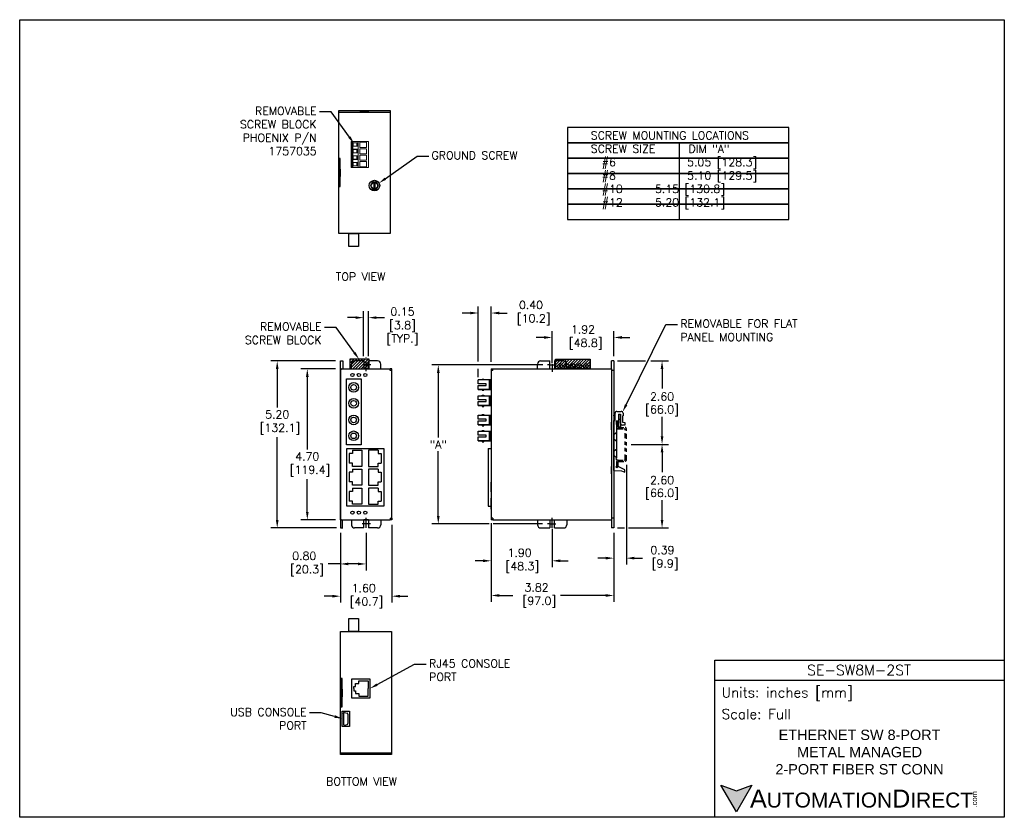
# Model space of a CAD drawing. Extents: x 882.4 to 913, y -11 to 13.8.
import ezdxf
from ezdxf import colors
from ezdxf.entities.mleader import LeaderData, LeaderLine
from ezdxf.math import Vec2, Vec3

# ---------------------------------------------------------------- set-up
doc = ezdxf.new("R2010")
doc.units = 0
doc.header["$LTSCALE"] = 0.25
doc.header["$MEASUREMENT"] = 0
for name, pattern in [('CENTER', [2, 1.25, -0.25, 0.25, -0.25]), ('HIDDEN', [0.375, 0.25, -0.125]), ('PHANTOM2', [1.25, 0.625, -0.125, 0.125, -0.125, 0.125, -0.125])]:
    doc.linetypes.add(name, pattern=pattern)
doc.layers.get('0').update_dxf_attribs({"linetype": 'CONTINUOUS'})
doc.layers.get('DEFPOINTS').update_dxf_attribs({"linetype": 'CONTINUOUS'})
for name, color, linetype in [('CENTER', 40, 'CENTER'), ('dim', 140, 'CONTINUOUS'), ('dim @ 1', 140, 'CONTINUOUS'), ('HIDDEN', 102, 'HIDDEN'), ('PHANTON', 130, 'PHANTOM2'), ('SCREW', 9, 'CONTINUOUS'), ('TEXT', 140, 'CONTINUOUS')]:
    doc.layers.add(name, color=color, linetype=linetype)
doc.styles.add('\\M+2ABAC\\M+2A6A11', font='txt')
doc.styles.add('ROMANS', font='romans.shx')
doc.styles.get("Standard").update_dxf_attribs({"font": 'romans.shx'})
doc.dimstyles.get("Standard").update_dxf_attribs({"dimtxt": 0.25, "dimasz": 0.25, "dimexe": 0.2, "dimexo": 0.15, "dimgap": 0.0625, "dimtad": 0, "dimtih": 1, "dimtoh": 1, "dimzin": 0, "dimdsep": 46, "dimtxsty": 'Standard', "dimcen": -0.1, "dimadec": 0, "dimazin": 0, "dimtfac": 1, "dimtofl": 0, "dimtmove": 0, "dimatfit": 3, "dimfxl": 0, "dimtolj": 1, "dimtzin": 0, "dimarcsym": 0})

# ---------------------------------------------------------------- blocks, each defined once
blk = doc.blocks.new('*X1')
at = {"color": 0}
for p, q in [((19.086, 21.071), (19.348, 21.332)), ((19.086, 21.159), (19.259, 21.332)), ((19.086, 21.247), (19.171, 21.332)), ((19.136, 21.032), (19.436, 21.332)), ((19.224, 21.032), (19.524, 21.332)), ((19.313, 21.032), (19.613, 21.332)), ((19.401, 21.032), (19.701, 21.332)), ((19.49, 21.032), (19.79, 21.332)), ((19.578, 21.032), (19.878, 21.332)), ((19.666, 21.032), (19.966, 21.332)), ((19.755, 21.032), (20.055, 21.332)), ((19.843, 21.032), (20.143, 21.332)), ((19.932, 21.032), (20.158, 21.259)), ((20.02, 21.032), (20.158, 21.17)), ((20.108, 21.032), (20.158, 21.082))]:
    blk.add_line(p, q, dxfattribs=at)
blk = doc.blocks.new('DINRAIL')
at = {"layer": 'PHANTON'}
for p, q in [((26.116, 9.755), (26.156, 9.755)), ((26.116, 9.595), (26.116, 9.755)), ((26.156, 9.615), (26.156, 9.755)), ((26.156, 9.555), (26.356, 9.555)), ((26.176, 9.595), (26.376, 9.595)), ((26.376, 8.6), (26.376, 9.535)), ((26.416, 8.58), (26.416, 9.555)), ((26.116, 8.38), (26.116, 8.54)), ((26.116, 8.38), (26.156, 8.38)), ((26.156, 8.58), (26.356, 8.58)), ((26.156, 8.38), (26.156, 8.52)), ((26.176, 8.54), (26.376, 8.54))]:
    blk.add_line(p, q, dxfattribs=at)
for centre, radius, start, end in [((26.156, 9.595), 0.04, 180, 270), ((26.176, 9.615), 0.02, 180, 270), ((26.356, 9.535), 0.02, 0, 90), ((26.376, 9.555), 0.04, 0, 90), ((26.356, 8.6), 0.02, 270, 0), ((26.156, 8.54), 0.04, 90, 180), ((26.176, 8.52), 0.02, 90, 180), ((26.376, 8.58), 0.04, 270, 0)]:
    blk.add_arc(centre, radius, start, end, dxfattribs=at)
blk = doc.blocks.new('*D4')
at = {"layer": 'DEFPOINTS', "color": 0}
for p in [(892.348, 3.182), (890.381, -2.018), (892.373, -2.018)]:
    blk.add_point(p, dxfattribs=at)
at = {"layer": 'dim', "color": 0, "lineweight": -2}
for p, q in [((892.198, 3.182), (890.181, 3.182)), ((890.381, 2.932), (890.381, 1.727)), ((890.381, -1.768), (890.381, 0.805)), ((892.223, -2.018), (890.181, -2.018))]:
    blk.add_line(p, q, dxfattribs=at)
at = {"layer": 'dim', "color": 0}
for points in [[(890.34, 2.932), (890.423, 2.932), (890.381, 3.182)], [(890.34, -1.768), (890.423, -1.768), (890.381, -2.018)]]:
    blk.add_solid(points, dxfattribs=at)
at = {"layer": 'dim', "color": 0, "insert": (890.381, 1.266), "char_height": 0.25, "attachment_point": 5}
blk.add_mtext('\\A1;5.20\\P [132.1]', dxfattribs=at)
blk = doc.blocks.new('*D5')
at = {"layer": 'DEFPOINTS', "color": 0}
for p in [(893.221, 4.528), (893.071, 3.182, -0.04), (893.221, 3.182, -0.04)]:
    blk.add_point(p, dxfattribs=at)
at = {"layer": 'dim', "color": 0, "lineweight": -2}
for p, q in [((893.071, 3.332), (893.071, 4.728)), ((893.221, 3.332), (893.221, 4.728)), ((892.821, 4.528), (892.571, 4.528)), ((893.471, 4.528), (893.721, 4.528))]:
    blk.add_line(p, q, dxfattribs=at)
at = {"layer": 'dim', "color": 0}
for points in [[(892.821, 4.569), (892.821, 4.486), (893.071, 4.528)], [(893.471, 4.569), (893.471, 4.486), (893.221, 4.528)]]:
    blk.add_solid(points, dxfattribs=at)
at = {"layer": 'dim', "color": 0, "char_height": 0.25, "attachment_point": 5}
for s, insert in [('\\A1;0.15', (894.283, 4.715)), ('\\A1;[3.8]\\P[TYP.]', (894.283, 4.043))]:
    blk.add_mtext(s, dxfattribs=dict(at, insert=insert))
blk = doc.blocks.new('*D6')
at = {"layer": 'DEFPOINTS', "color": 0}
for p in [(897.043, -1.718, -0.02), (898.943, -1.893, -0.01), (898.943, -3.041)]:
    blk.add_point(p, dxfattribs=at)
at = {"layer": 'dim', "color": 0, "lineweight": -2}
for p, q in [((897.043, -1.868), (897.043, -3.241)), ((898.943, -2.043), (898.943, -3.241)), ((896.793, -3.041), (896.543, -3.041)), ((899.193, -3.041), (899.443, -3.041))]:
    blk.add_line(p, q, dxfattribs=at)
at = {"layer": 'dim', "color": 0}
for points in [[(896.793, -2.999), (896.793, -3.083), (897.043, -3.041)], [(899.193, -2.999), (899.193, -3.083), (898.943, -3.041)]]:
    blk.add_solid(points, dxfattribs=at)
at = {"layer": 'dim', "color": 0, "insert": (897.929, -3.041), "char_height": 0.25, "attachment_point": 5}
blk.add_mtext('\\A1;1.90\\P [48.3]', dxfattribs=at)
blk = doc.blocks.new('*D7')
at = {"layer": 'DEFPOINTS', "color": 0}
for p in [(900.863, 3.911), (900.863, 3.182, -0.022), (898.943, 2.963)]:
    blk.add_point(p, dxfattribs=at)
at = {"layer": 'dim', "color": 0, "lineweight": -2}
for p, q in [((898.943, 3.113), (898.943, 4.111)), ((900.863, 3.332), (900.863, 4.111)), ((898.693, 3.911), (898.443, 3.911)), ((901.113, 3.911), (901.363, 3.911))]:
    blk.add_line(p, q, dxfattribs=at)
at = {"layer": 'dim', "color": 0}
for points in [[(898.693, 3.953), (898.693, 3.869), (898.943, 3.911)], [(901.113, 3.953), (901.113, 3.869), (900.863, 3.911)]]:
    blk.add_solid(points, dxfattribs=at)
at = {"layer": 'dim', "color": 0, "insert": (899.903, 3.911), "char_height": 0.25, "attachment_point": 5}
blk.add_mtext('\\A1;1.92\\P [48.8]', dxfattribs=at)
blk = doc.blocks.new('*D8')
at = {"layer": 'DEFPOINTS', "color": 0}
for p in [(898.798, 3.057, -0.01), (895.397, -1.893), (898.797, -1.893, -0.01)]:
    blk.add_point(p, dxfattribs=at)
at = {"layer": 'dim', "color": 0, "lineweight": -2}
for p, q in [((898.648, 3.057), (895.197, 3.057)), ((895.397, 2.807), (895.397, 0.793)), ((895.397, -1.643), (895.397, 0.371)), ((896.98, -1.893), (895.197, -1.893)), ((898.647, -1.893), (897.105, -1.893))]:
    blk.add_line(p, q, dxfattribs=at)
at = {"layer": 'dim', "color": 0}
for points in [[(895.355, 2.807), (895.439, 2.807), (895.397, 3.057)], [(895.355, -1.643), (895.439, -1.643), (895.397, -1.893)]]:
    blk.add_solid(points, dxfattribs=at)
at = {"layer": 'dim', "color": 0, "insert": (895.397, 0.582), "char_height": 0.25, "attachment_point": 5}
blk.add_mtext('\\A1;"A"', dxfattribs=at)
blk = doc.blocks.new('*D17')
at = {"layer": 'DEFPOINTS', "color": 0}
for p in [(900.825, 3.182, -0.022), (901.253, 0.582), (902.365, 0.582)]:
    blk.add_point(p, dxfattribs=at)
at = {"layer": 'dim', "color": 0, "lineweight": -2}
for p, q in [((900.975, 3.182), (901.846, 3.182)), ((902.014, 3.182), (902.565, 3.182)), ((902.365, 2.932), (902.365, 2.323)), ((902.365, 0.832), (902.365, 1.442)), ((901.403, 0.582), (902.565, 0.582))]:
    blk.add_line(p, q, dxfattribs=at)
at = {"layer": 'dim', "color": 0}
for points in [[(902.323, 2.932), (902.407, 2.932), (902.365, 3.182)], [(902.323, 0.832), (902.407, 0.832), (902.365, 0.582)]]:
    blk.add_solid(points, dxfattribs=at)
at = {"layer": 'dim', "color": 0, "char_height": 0.25, "attachment_point": 5}
for s, insert in [('\\A1;2.60', (902.365, 2.07)), ('\\A1;[66.0]', (902.365, 1.629))]:
    blk.add_mtext(s, dxfattribs=dict(at, insert=insert))
blk = doc.blocks.new('*D9')
at = {"layer": 'DEFPOINTS', "color": 0}
for p in [(901.253, 0.582), (900.825, -2.018, -0.022), (902.365, -2.018)]:
    blk.add_point(p, dxfattribs=at)
at = {"layer": 'dim', "color": 0, "lineweight": -2}
for p, q in [((901.403, 0.582), (902.565, 0.582)), ((902.365, 0.332), (902.365, -0.277)), ((902.365, -1.768), (902.365, -1.158)), ((900.975, -2.018), (901.191, -2.018)), ((901.316, -2.018), (902.565, -2.018))]:
    blk.add_line(p, q, dxfattribs=at)
at = {"layer": 'dim', "color": 0}
for points in [[(902.323, 0.332), (902.407, 0.332), (902.365, 0.582)], [(902.323, -1.768), (902.407, -1.768), (902.365, -2.018)]]:
    blk.add_solid(points, dxfattribs=at)
at = {"layer": 'dim', "color": 0, "char_height": 0.25, "attachment_point": 5}
for s, insert in [('\\A1;2.60', (902.365, -0.53)), ('\\A1;[66.0]', (902.365, -0.971))]:
    blk.add_mtext(s, dxfattribs=dict(at, insert=insert))
blk = doc.blocks.new('*D10')
at = {"layer": 'DEFPOINTS', "color": 0}
for p in [(901.253, 0.095), (900.863, -2.018, -0.022), (900.863, -2.958)]:
    blk.add_point(p, dxfattribs=at)
at = {"layer": 'dim', "color": 0, "lineweight": -2}
for p, q in [((901.253, -0.055), (901.253, -3.158)), ((900.863, -2.168), (900.863, -3.158)), ((900.613, -2.958), (900.363, -2.958)), ((901.503, -2.958), (901.753, -2.958))]:
    blk.add_line(p, q, dxfattribs=at)
at = {"layer": 'dim', "color": 0}
for points in [[(900.613, -2.916), (900.613, -3), (900.863, -2.958)], [(901.503, -2.916), (901.503, -3), (901.253, -2.958)]]:
    blk.add_solid(points, dxfattribs=at)
at = {"layer": 'dim', "color": 0, "insert": (902.375, -2.958), "char_height": 0.25, "attachment_point": 5}
blk.add_mtext('\\A1;0.39\\P [9.9]', dxfattribs=at)
blk = doc.blocks.new('*D11')
at = {"layer": 'DEFPOINTS', "color": 0}
for p in [(897.043, -1.768, -0.02), (900.863, -2.018), (897.043, -4.12)]:
    blk.add_point(p, dxfattribs=at)
at = {"layer": 'dim', "color": 0, "lineweight": -2}
for p, q in [((897.043, -1.918), (897.043, -4.32)), ((900.863, -2.168), (900.863, -4.32)), ((897.293, -4.12), (897.717, -4.12)), ((900.613, -4.12), (899.199, -4.12))]:
    blk.add_line(p, q, dxfattribs=at)
at = {"layer": 'dim', "color": 0}
for points in [[(897.293, -4.079), (897.293, -4.162), (897.043, -4.12)], [(900.613, -4.079), (900.613, -4.162), (900.863, -4.12)]]:
    blk.add_solid(points, dxfattribs=at)
at = {"layer": 'dim', "color": 0, "insert": (898.458, -4.12), "char_height": 0.25, "attachment_point": 5}
blk.add_mtext('\\A1;3.82\\P [97.0]', dxfattribs=at)
blk = doc.blocks.new('*X2')
at = {"color": 0}
for p, q in [((14.543, 21.118), (14.758, 21.332)), ((14.543, 21.206), (14.669, 21.332)), ((14.543, 21.295), (14.581, 21.332)), ((14.546, 21.032), (14.846, 21.332)), ((14.634, 21.032), (14.934, 21.332)), ((14.723, 21.032), (15.023, 21.332)), ((14.811, 21.032), (15.111, 21.332)), ((14.899, 21.032), (15.143, 21.276)), ((14.988, 21.032), (15.143, 21.188)), ((15.076, 21.032), (15.143, 21.099))]:
    blk.add_line(p, q, dxfattribs=at)
blk = doc.blocks.new('*D12')
at = {"layer": 'DEFPOINTS', "color": 0}
for p in [(892.348, -2.018), (893.146, -2.018, -0.04), (893.146, -3.139)]:
    blk.add_point(p, dxfattribs=at)
at = {"layer": 'dim', "color": 0, "lineweight": -2}
for p, q in [((892.348, -2.168), (892.348, -3.339)), ((893.146, -2.168), (893.146, -3.339)), ((892.348, -3.139), (891.965, -3.139)), ((892.896, -3.139), (892.598, -3.139))]:
    blk.add_line(p, q, dxfattribs=at)
at = {"layer": 'dim', "color": 0}
for points in [[(892.598, -3.097), (892.598, -3.18), (892.348, -3.139)], [(892.896, -3.097), (892.896, -3.18), (893.146, -3.139)]]:
    blk.add_solid(points, dxfattribs=at)
at = {"layer": 'dim', "color": 0, "insert": (891.224, -3.139), "char_height": 0.25, "attachment_point": 5}
blk.add_mtext('\\A1;0.80\\P [20.3]', dxfattribs=at)
blk = doc.blocks.new('*D13')
at = {"layer": 'DEFPOINTS', "color": 0}
for p in [(893.951, -1.768, 0.05), (892.348, -2.018), (893.951, -4.142)]:
    blk.add_point(p, dxfattribs=at)
at = {"layer": 'dim', "color": 0, "lineweight": -2}
for p, q in [((893.951, -1.918), (893.951, -4.342)), ((892.348, -2.168), (892.348, -4.342)), ((892.098, -4.142), (891.848, -4.142)), ((894.201, -4.142), (894.451, -4.142))]:
    blk.add_line(p, q, dxfattribs=at)
at = {"layer": 'dim', "color": 0}
for points in [[(892.098, -4.101), (892.098, -4.184), (892.348, -4.142)], [(894.201, -4.101), (894.201, -4.184), (893.951, -4.142)]]:
    blk.add_solid(points, dxfattribs=at)
at = {"layer": 'dim', "color": 0, "insert": (893.076, -4.142), "char_height": 0.25, "attachment_point": 5}
blk.add_mtext('\\A1;1.60\\P [40.7]', dxfattribs=at)
blk = doc.blocks.new('*D14')
at = {"layer": 'DEFPOINTS', "color": 0}
for p in [(892.348, 2.932), (891.318, -1.768), (892.348, -1.768)]:
    blk.add_point(p, dxfattribs=at)
at = {"layer": 'dim', "color": 0, "lineweight": -2}
for p, q in [((892.198, 2.932), (891.118, 2.932)), ((891.318, 2.682), (891.318, 0.42)), ((891.318, -1.518), (891.318, -0.503)), ((892.198, -1.768), (891.118, -1.768))]:
    blk.add_line(p, q, dxfattribs=at)
at = {"layer": 'dim', "color": 0}
for points in [[(891.276, 2.682), (891.36, 2.682), (891.318, 2.932)], [(891.276, -1.518), (891.36, -1.518), (891.318, -1.768)]]:
    blk.add_solid(points, dxfattribs=at)
at = {"layer": 'dim', "color": 0, "insert": (891.318, -0.042), "char_height": 0.25, "attachment_point": 5}
blk.add_mtext('\\A1;4.70\\P [119.4]', dxfattribs=at)
blk = doc.blocks.new('*D15')
at = {"layer": 'DEFPOINTS', "color": 0}
for p in [(897.043, 4.672), (897.043, 2.999, -0.02), (896.643, 2.528)]:
    blk.add_point(p, dxfattribs=at)
at = {"layer": 'dim', "color": 0, "lineweight": -2}
for p, q in [((896.393, 4.672), (896.143, 4.672)), ((896.643, 3.16), (896.643, 4.872)), ((897.043, 3.149), (897.043, 4.872)), ((897.293, 4.672), (897.543, 4.672)), ((896.643, 2.678), (896.643, 2.93))]:
    blk.add_line(p, q, dxfattribs=at)
at = {"layer": 'dim', "color": 0}
for points in [[(896.393, 4.713), (896.393, 4.63), (896.643, 4.672)], [(897.293, 4.713), (897.293, 4.63), (897.043, 4.672)]]:
    blk.add_solid(points, dxfattribs=at)
at = {"layer": 'dim', "color": 0, "insert": (898.284, 4.672), "char_height": 0.25, "attachment_point": 5}
blk.add_mtext('\\A1;0.40\\P [10.2]', dxfattribs=at)

msp = doc.modelspace()

# ---------------------------------------------------------------- hatches: boundary and pattern name
at = {"layer": 'TEXT'}
msp.add_hatch(color=256, dxfattribs=at).paths.add_polyline_path([(905.16, -10.028), (904.68, -10.203), (904.2, -10.028), (904.68, -10.859)])

# ---------------------------------------------------------------- linework, layer by layer
for p, q in [((892.303, 10.927), (893.895, 10.927)), ((892.348, 2.932), (892.348, 3.182)), ((892.348, 3.182), (892.398, 3.182)), ((892.398, 3.182), (892.421, 3.182)), ((892.421, 3.182), (892.421, 2.932)), ((892.691, 2.932), (892.691, 3.082)), ((893.075, 3.182), (892.791, 3.182)), ((893.075, 3.182), (893.075, 2.932)), ((893.509, 3.182), (893.225, 3.182)), ((893.225, 2.932), (893.225, 3.182)), ((893.609, 2.932), (893.609, 3.082)), ((898.484, 2.932, -0.01), (898.484, 3.082, -0.01)), ((898.584, 3.182, -0.01), (898.868, 3.182, -0.01)), ((898.868, 2.932, -0.01), (898.868, 3.182, -0.01)), ((899.018, 3.182, -0.01), (899.018, 2.932, -0.01)), ((899.302, 3.182, -0.01), (899.018, 3.182, -0.01)), ((899.402, 2.932, -0.01), (899.402, 3.082, -0.01)), ((900.788, 2.932, -0.02), (900.788, 3.182, -0.022)), ((900.863, 3.182, -0.022), (900.788, 3.182, -0.022)), ((900.863, 3.182, -0.022), (900.863, 2.882, -0.02)), ((892.348, -1.768, 0.02), (892.348, 2.932)), ((892.348, 2.932), (892.691, 2.932)), ((892.348, 2.882, 0.01), (892.348, -1.718, 0.01)), ((892.398, 2.932, 0.01), (893.901, 2.932, 0.01)), ((893.225, 2.932), (893.075, 2.932)), ((893.609, 2.932), (893.901, 2.932)), ((893.951, 2.932, 0.01), (893.901, 2.932, 0.01)), ((893.901, 2.882, 0.01), (893.901, 2.932, 0.01)), ((893.951, 2.882, 0.01), (893.901, 2.882, 0.01)), ((893.951, 2.882, 0.01), (893.951, 2.932, 0.01)), ((893.951, -1.718, 0.03), (893.951, 2.882, 0.01)), ((897.043, 2.932, -0.02), (897.043, -1.768, -0.02)), ((897.043, 2.932, -0.02), (897.093, 2.932, -0.02)), ((897.093, 2.882, -0.02), (897.043, 2.882, -0.02)), ((897.093, 2.932, -0.02), (898.484, 2.932, -0.02)), ((897.093, 2.932, -0.02), (900.788, 2.932, -0.02)), ((897.093, 2.882, -0.02), (897.093, 2.932, -0.02)), ((898.868, 2.932, -0.01), (899.018, 2.932, -0.01)), ((899.402, 2.932, -0.02), (900.788, 2.932, -0.02)), ((900.788, 2.932, -0.02), (900.788, -1.768)), ((900.863, 2.882, -0.02), (900.788, 2.882, -0.02)), ((896.643, 2.466), (896.643, 2.591)), ((897.043, 2.59), (896.643, 2.59)), ((896.893, 2.466), (896.643, 2.466)), ((896.768, 2.591), (896.768, 2.616)), ((896.768, 2.616), (896.818, 2.616)), ((896.818, 2.616), (896.818, 2.591)), ((896.893, 2.416), (896.893, 2.466)), ((896.993, 2.291), (896.993, 2.591)), ((897.018, 2.291), (897.018, 2.591)), ((897.043, 2.291), (897.043, 2.591)), ((896.643, 2.291), (896.643, 2.416)), ((896.643, 2.416), (896.893, 2.416)), ((897.043, 2.291), (896.643, 2.291)), ((896.643, 2.291), (897.043, 2.291)), ((896.768, 2.291), (896.768, 2.266)), ((896.768, 2.266), (896.818, 2.266)), ((896.818, 2.266), (896.818, 2.291)), ((896.643, 1.966), (896.643, 2.091)), ((896.643, 2.091), (897.043, 2.091)), ((896.893, 1.966), (896.643, 1.966)), ((896.643, 1.916), (896.893, 1.916)), ((896.643, 1.791), (896.643, 1.916)), ((896.768, 2.116), (896.818, 2.116)), ((896.768, 2.091), (896.768, 2.116)), ((896.818, 2.116), (896.818, 2.091)), ((896.893, 1.916), (896.893, 1.966)), ((896.993, 1.791), (896.993, 2.091)), ((897.018, 1.791), (897.018, 2.091)), ((897.043, 1.791), (897.043, 2.091)), ((896.643, 1.791), (897.043, 1.791)), ((897.043, 1.791), (896.643, 1.791)), ((896.768, 1.791), (896.768, 1.766)), ((896.768, 1.766), (896.818, 1.766)), ((896.818, 1.766), (896.818, 1.791)), ((900.901, 1.327, -0.007), (900.901, 1.55, -0.007)), ((900.961, 1.61, -0.007), (901.093, 1.61, -0.007)), ((901.153, 1.55, -0.007), (901.153, 1.472, -0.007)), ((896.643, 1.49), (897.043, 1.49)), ((896.643, 1.365), (896.643, 1.49)), ((896.893, 1.365), (896.643, 1.365)), ((896.643, 1.19), (896.643, 1.315)), ((896.643, 1.315), (896.893, 1.315)), ((896.768, 1.49), (896.768, 1.515)), ((896.768, 1.515), (896.818, 1.515)), ((896.818, 1.515), (896.818, 1.49)), ((896.893, 1.315), (896.893, 1.365)), ((896.993, 1.19), (896.993, 1.49)), ((897.018, 1.19), (897.018, 1.49)), ((897.043, 1.19), (897.043, 1.49)), ((900.788, 1.49, -0.014), (900.788, 1.27, -0.014)), ((900.788, 1.035, -0.007), (900.788, 1.27, -0.014)), ((900.862, -0.228, -0.007), (900.862, 1.327, -0.007)), ((900.862, 1.327, -0.007), (900.901, 1.327, -0.007)), ((900.863, 1.47, -0.007), (900.863, 1.49, -0.007)), ((900.863, 1.27, -0.007), (900.863, -0.11, -0.007)), ((901.01, 1.307, -0.007), (900.933, 1.307, -0.007)), ((900.933, 1.307, -0.007), (900.933, 1.201, -0.007)), ((901.01, 1.523, -0.007), (901.07, 1.523, -0.007)), ((901.01, 1.523, -0.007), (901.01, 1.307, -0.007)), ((901.01, 1.523, -0.007), (901.01, 1.116, -0.007)), ((901.07, 1.354, -0.007), (901.01, 1.354, -0.007)), ((901.07, 1.245, -0.007), (901.07, 1.523, -0.007)), ((901.07, 1.523, -0.007), (901.07, 1.116, -0.007)), ((901.129, 1.472, -0.007), (901.129, 1.279, -0.007)), ((901.129, 1.472, -0.007), (901.153, 1.472, -0.007)), ((901.129, 1.279, -0.007), (901.208, 1.264, -0.007)), ((901.208, 1.264, -0.007), (901.208, 1.185, -0.007)), ((897.043, 1.19), (896.643, 1.19)), ((896.643, 1.19), (897.043, 1.19)), ((896.643, 0.865), (896.643, 0.99)), ((896.643, 0.99), (897.043, 0.99)), ((896.768, 1.19), (896.768, 1.165)), ((896.768, 1.165), (896.818, 1.165)), ((896.768, 1.015), (896.818, 1.015)), ((896.768, 0.99), (896.768, 1.015)), ((896.818, 1.165), (896.818, 1.19)), ((896.818, 1.015), (896.818, 0.99)), ((896.993, 0.69), (896.993, 0.99)), ((897.018, 0.69), (897.018, 0.99)), ((897.043, 0.69), (897.043, 0.99)), ((900.933, 1.201, -0.007), (900.953, 1.201, -0.007)), ((900.953, 0.166, -0.007), (900.953, 1.201, -0.007)), ((901.07, 1.116, -0.007), (901.01, 1.116, -0.007)), ((901.208, 1.185, -0.007), (901.13, 1.185, -0.007)), ((896.893, 0.865), (896.643, 0.865)), ((896.643, 0.815), (896.893, 0.815)), ((896.643, 0.69), (896.643, 0.815)), ((896.643, 0.69), (897.043, 0.69)), ((897.043, 0.69), (896.643, 0.69)), ((896.768, 0.69), (896.768, 0.665)), ((896.768, 0.665), (896.818, 0.665)), ((896.818, 0.665), (896.818, 0.69)), ((896.893, 0.815), (896.893, 0.865)), ((892.721, 0.398), (893.021, 0.398)), ((892.721, 0.398), (892.721, 0.298)), ((893.021, 0.398), (893.021, -0.102)), ((893.523, 0.398), (893.223, 0.398)), ((893.223, 0.398), (893.223, -0.102)), ((893.523, 0.398), (893.523, 0.298)), ((896.947, 0.45), (896.947, -1.337)), ((896.947, 0.45), (897.043, 0.45)), ((892.721, 0.298), (892.621, 0.298)), ((892.621, 0.298), (892.621, -0.002)), ((893.523, 0.298), (893.623, 0.298)), ((893.623, 0.298), (893.623, -0.002)), ((900.788, 0.125, -0.007), (900.788, -0.11, -0.014)), ((900.953, 0.166, -0.007), (900.921, 0.136, -0.007)), ((900.921, 0.136, -0.007), (900.953, 0.106, -0.007)), ((900.953, 0.106, -0.007), (900.953, -0.091, -0.007)), ((892.721, -0.002), (892.621, -0.002)), ((892.621, -0.287), (892.621, -0.587)), ((892.721, -0.287), (892.621, -0.287)), ((892.721, -0.102), (892.721, -0.002)), ((893.021, -0.102), (892.721, -0.102)), ((892.721, -0.187), (892.721, -0.287)), ((892.721, -0.187), (893.021, -0.187)), ((893.021, -0.187), (893.021, -0.687)), ((893.223, -0.102), (893.523, -0.102)), ((893.223, -0.187), (893.223, -0.687)), ((893.523, -0.187), (893.223, -0.187)), ((893.523, -0.102), (893.523, -0.002)), ((893.523, -0.002), (893.623, -0.002)), ((893.523, -0.187), (893.523, -0.287)), ((893.523, -0.287), (893.623, -0.287)), ((893.623, -0.287), (893.623, -0.587)), ((900.788, -0.33, -0.014), (900.788, -0.11, -0.014)), ((900.862, -0.228, -0.007), (901.098, -0.24, -0.007)), ((900.953, -0.091, -0.007), (900.926, -0.119, -0.007)), ((900.926, -0.119, -0.007), (900.953, -0.146, -0.007)), ((900.998, -0.101, -0.007), (900.953, -0.146, -0.007)), ((901.208, -0.213, -0.007), (900.998, -0.101, -0.007)), ((901.098, -0.24, -0.007), (901.208, -0.28, -0.007)), ((901.208, -0.28, -0.007), (901.208, -0.213, -0.007)), ((892.721, -0.587), (892.621, -0.587)), ((892.721, -0.687), (892.721, -0.587)), ((893.523, -0.587), (893.623, -0.587)), ((893.523, -0.687), (893.523, -0.587)), ((897.043, -0.892), (897.043, -0.592)), ((900.863, -0.31, -0.007), (900.863, -1.385, -0.007)), ((892.721, -0.882), (892.621, -0.882)), ((892.621, -0.882), (892.621, -1.182)), ((893.021, -0.687), (892.721, -0.687)), ((892.721, -0.782), (893.021, -0.782)), ((892.721, -0.782), (892.721, -0.882)), ((893.021, -0.782), (893.021, -1.282)), ((893.223, -0.687), (893.523, -0.687)), ((893.523, -0.782), (893.223, -0.782)), ((893.223, -0.782), (893.223, -1.282)), ((893.523, -0.782), (893.523, -0.882)), ((893.523, -0.882), (893.623, -0.882)), ((893.623, -0.882), (893.623, -1.182)), ((892.721, -1.182), (892.621, -1.182)), ((892.721, -1.282), (892.721, -1.182)), ((893.523, -1.282), (893.523, -1.182)), ((893.523, -1.182), (893.623, -1.182)), ((897.043, -1.43), (897.043, -1.092)), ((893.021, -1.282), (892.721, -1.282)), ((893.223, -1.282), (893.523, -1.282)), ((896.947, -1.337), (897.043, -1.337)), ((892.348, -1.768, 0.02), (892.691, -1.768, 0.02)), ((892.348, -1.768), (892.348, -2.018)), ((892.398, -1.768, 0.01), (893.901, -1.768, 0.01)), ((892.414, -2.022), (892.414, -1.772)), ((892.691, -1.768), (892.691, -1.918)), ((893.075, -2.018), (893.075, -1.768)), ((893.225, -1.768), (893.075, -1.768)), ((893.225, -1.768), (893.225, -2.018)), ((893.609, -1.768), (893.609, -1.918)), ((893.609, -1.768, 0.02), (893.901, -1.768, 0.02)), ((893.901, -1.718, 0.01), (893.901, -1.768, 0.01)), ((893.901, -1.718, 0.03), (893.951, -1.718, 0.03)), ((893.951, -1.768, 0.05), (893.901, -1.768, 0.03)), ((893.951, -1.718, 0.05), (893.951, -1.768, 0.05)), ((897.093, -1.718), (897.043, -1.718, -0.02)), ((897.093, -1.768), (897.043, -1.768)), ((897.093, -1.718), (897.093, -1.768)), ((897.093, -1.768), (898.484, -1.768, 0)), ((897.093, -1.768), (900.788, -1.768)), ((898.484, -1.768, -0.01), (898.484, -1.918, -0.01)), ((898.868, -1.768, -0.01), (898.868, -2.018, -0.01)), ((898.868, -1.768, 0.01), (899.018, -1.768, 0.01)), ((899.018, -2.018, -0.01), (899.018, -1.768, -0.01)), ((899.402, -1.768, -0.01), (899.402, -1.918, -0.01)), ((899.402, -1.768, 0), (900.788, -1.768, 0)), ((900.863, -1.718), (900.788, -1.718, -0.001)), ((900.788, -1.768, -0.02), (900.788, -2.018, -0.022)), ((900.863, -1.718), (900.863, -2.018, -0.022)), ((892.348, -2.018), (892.398, -2.018)), ((892.398, -2.018), (892.414, -2.022)), ((893.075, -2.018), (892.791, -2.018)), ((893.509, -2.018), (893.225, -2.018)), ((898.584, -2.018, -0.01), (898.868, -2.018, -0.01)), ((899.018, -2.018, -0.01), (899.302, -2.018, -0.01)), ((900.863, -2.018, -0.022), (900.788, -2.018, -0.022)), ((892.769, -7.013), (892.769, -6.948)), ((892.769, -6.948), (892.823, -6.948)), ((892.769, -7.017), (892.769, -7.083)), ((892.823, -6.948), (892.823, -6.863)), ((892.823, -6.863), (892.922, -6.863)), ((892.922, -6.863), (892.922, -6.779)), ((892.922, -6.779), (893.211, -6.779)), ((893.211, -6.779), (893.211, -7.016)), ((893.211, -7.252), (893.211, -7.014)), ((892.769, -7.083), (892.823, -7.083)), ((892.823, -7.083), (892.823, -7.168)), ((892.823, -7.168), (892.922, -7.168)), ((892.922, -7.168), (892.922, -7.252)), ((892.922, -7.252), (893.211, -7.252)), ((892.442, -7.801), (892.442, -7.79)), ((892.442, -7.801), (892.442, -8.126)), ((892.48, -7.761), (892.562, -7.783)), ((892.584, -7.813), (892.584, -8.103)), ((892.48, -8.155), (892.562, -8.133)), ((892.351, -9.015), (893.945, -9.015))]:
    msp.add_line(p, q)
at = {"color": 7, "linetype": 'Continuous', "lineweight": 15}
for p, q in [((892.679, 9.204), (892.679, 10.007)), ((892.715, 10.007), (892.679, 10.007)), ((892.715, 9.204), (892.715, 10.007)), ((892.733, 10.007), (892.715, 10.007)), ((892.733, 9.204), (892.733, 10.007)), ((892.904, 10.007), (892.733, 10.007)), ((892.89, 9.971), (892.746, 9.971)), ((892.746, 9.971), (892.746, 9.862)), ((892.864, 9.968), (892.746, 9.968)), ((892.746, 9.866), (892.864, 9.866)), ((892.746, 9.862), (892.89, 9.862)), ((892.864, 9.968), (892.89, 9.971)), ((892.864, 9.866), (892.864, 9.968)), ((892.864, 9.866), (892.89, 9.862)), ((892.89, 9.862), (892.89, 9.971)), ((892.904, 9.204), (892.904, 10.007)), ((893.219, 10.007), (892.904, 10.007)), ((893.165, 9.987), (892.958, 9.987)), ((892.958, 9.987), (892.958, 9.826)), ((892.958, 9.826), (893.165, 9.826)), ((893.165, 9.826), (893.165, 9.987)), ((893.219, 9.204), (893.219, 10.007)), ((892.89, 9.768), (892.746, 9.768)), ((892.746, 9.768), (892.746, 9.658)), ((892.864, 9.764), (892.746, 9.764)), ((892.746, 9.662), (892.864, 9.662)), ((892.746, 9.658), (892.89, 9.658)), ((892.89, 9.564), (892.746, 9.564)), ((892.746, 9.564), (892.746, 9.455)), ((892.864, 9.56), (892.746, 9.56)), ((892.864, 9.764), (892.89, 9.768)), ((892.864, 9.662), (892.864, 9.764)), ((892.864, 9.662), (892.89, 9.658)), ((892.864, 9.56), (892.89, 9.564)), ((892.864, 9.458), (892.864, 9.56)), ((892.89, 9.658), (892.89, 9.768)), ((892.89, 9.455), (892.89, 9.564)), ((893.165, 9.786), (892.958, 9.786)), ((892.958, 9.786), (892.958, 9.625)), ((892.958, 9.625), (893.165, 9.625)), ((892.958, 9.585), (892.958, 9.425)), ((893.165, 9.585), (892.958, 9.585)), ((893.165, 9.625), (893.165, 9.786)), ((893.165, 9.425), (893.165, 9.585)), ((892.715, 9.204), (892.679, 9.204)), ((892.733, 9.204), (892.715, 9.204)), ((892.904, 9.204), (892.733, 9.204)), ((892.746, 9.458), (892.864, 9.458)), ((892.746, 9.455), (892.89, 9.455)), ((892.89, 9.36), (892.746, 9.36)), ((892.746, 9.36), (892.746, 9.251)), ((892.864, 9.356), (892.746, 9.356)), ((892.746, 9.255), (892.864, 9.255)), ((892.746, 9.251), (892.89, 9.251)), ((892.864, 9.458), (892.89, 9.455)), ((892.864, 9.356), (892.89, 9.36)), ((892.864, 9.255), (892.864, 9.356)), ((892.864, 9.255), (892.89, 9.251)), ((892.89, 9.251), (892.89, 9.36)), ((893.219, 9.204), (892.904, 9.204)), ((892.958, 9.425), (893.165, 9.425)), ((892.958, 9.384), (892.958, 9.224)), ((893.165, 9.384), (892.958, 9.384)), ((892.958, 9.224), (893.165, 9.224)), ((893.165, 9.224), (893.165, 9.384))]:
    msp.add_line(p, q, dxfattribs=at)
at = {"linetype": 'Continuous'}
for p, q in [((900.788, 2.932, -0.02), (900.788, 2.832, -0.02)), ((900.863, 2.932, -0.02), (900.863, -1.768, 0)), ((900.788, -1.668, -0.001), (900.788, -1.768, 0))]:
    msp.add_line(p, q, dxfattribs=at)
for points in [[(892.299, 10.971), (893.895, 10.971), (893.895, 7.147), (892.299, 7.147)], [(892.299, 8.609), (892.341, 8.609), (892.341, 9.486), (892.299, 9.486)], [(893.347, 8.746), (893.284, 8.638), (893.347, 8.53), (893.472, 8.53), (893.534, 8.638), (893.472, 8.746)], [(892.611, 7.147), (892.914, 7.147), (892.914, 6.743), (892.611, 6.743)], [(892.536, 2.628), (892.995, 2.628), (892.995, 0.573), (892.536, 0.573)], [(893.706, -1.339), (892.544, -1.339), (892.544, 0.45), (893.706, 0.45)], [(892.607, -4.837), (892.91, -4.837), (892.91, -5.241), (892.607, -5.241)], [(892.348, -5.241), (893.944, -5.241), (893.944, -9.065), (892.348, -9.065)], [(892.348, -7.583), (892.401, -7.583), (892.401, -6.708), (892.348, -6.708)], [(892.7, -6.716), (893.27, -6.716), (893.27, -7.314), (892.7, -7.314)]]:
    msp.add_lwpolyline(points, close=True)
at = {"elevation": -0.007}
for points in [[(900.788, 1.215), (900.788, 1.065)], [(900.788, 0.095), (900.788, -0.055)]]:
    msp.add_lwpolyline(points, dxfattribs=at)
msp.add_lwpolyline([(892.416, -7.717), (892.618, -7.717, -0.414214), (892.633, -7.732), (892.633, -8.183, -0.414214), (892.618, -8.198), (892.416, -8.198, -0.414214), (892.401, -8.183), (892.401, -7.732, -0.414214)], format="xyb", close=True)
for centre, radius in [((893.409, 8.638), 0.165), ((893.409, 8.638), 0.0986), ((892.724, 2.743, -0.03), 0.05), ((892.924, 2.743, -0.03), 0.05), ((893.124, 2.743, -0.03), 0.05), ((892.76, 2.357), 0.15), ((892.76, 2.357), 0.0863), ((892.76, 1.862), 0.15), ((892.76, 1.862), 0.0863), ((892.76, 1.345), 0.15), ((892.76, 1.345), 0.0863), ((892.76, 0.85), 0.15), ((892.76, 0.85), 0.0863), ((892.724, -1.541, -0.03), 0.05), ((892.924, -1.541, -0.03), 0.05), ((893.124, -1.541, -0.03), 0.05)]:
    msp.add_circle(centre, radius)
for centre, radius, start, end in [((892.791, 3.082), 0.1, 90, 180), ((893.509, 3.082), 0.1, 0, 90), ((898.584, 3.082, -0.01), 0.1, 90, 180), ((899.302, 3.082, -0.01), 0.1, 0, 90), ((892.398, 2.882, 0.01), 0.05, 90, 180), ((900.961, 1.55, -0.007), 0.06, 90, 180), ((901.093, 1.55, -0.007), 0.06, 0, 90), ((901.13, 1.245, -0.007), 0.06, 180, 270), ((892.398, -1.718, 0.01), 0.05, 180, 270), ((892.791, -1.918), 0.1, 180, 270), ((893.509, -1.918), 0.1, 270, 0), ((898.584, -1.918, -0.01), 0.1, 180, 270), ((899.302, -1.918, -0.01), 0.1, 270, 0), ((892.472, -7.79), 0.03, 75.0762, 180), ((892.554, -7.812), 0.03, 358.2634, 75.0762), ((892.472, -8.126), 0.03, 180, 284.9238), ((892.554, -8.104), 0.03, 284.9238, 1.7366)]:
    msp.add_arc(centre, radius, start, end)
at = {"layer": 'CENTER'}
for p, q in [((893.146, 2.863, -0.03), (893.146, 3.287, -0.04)), ((898.943, 3.082), (898.943, 2.844)), ((893.297, 3.062), (893.032, 3.062)), ((898.868, 3.057, -0.01), (898.798, 3.057, -0.01)), ((898.868, 3.057, -0.01), (899.07, 3.057, -0.01)), ((893.146, -2.018, -0.04), (893.146, -1.693, -0.04)), ((898.943, -2.018, -0.01), (898.943, -1.68, -0.01)), ((893.291, -1.893), (893.024, -1.893)), ((898.868, -1.893, -0.01), (898.797, -1.893, -0.01)), ((898.868, -1.893, -0.01), (899.056, -1.893, -0.01))]:
    msp.add_line(p, q, dxfattribs=at)
at = {"layer": 'DEFPOINTS'}
for points in [[(882.362, 13.801), (913.023, 13.801), (913.023, -11.024), (882.362, -11.024)], [(892.971, 10.971), (893.216, 10.971), (893.216, 10.927), (892.971, 10.927)], [(892.298, 9.152), (892.342, 9.152), (892.342, 8.921), (892.298, 8.921)], [(893.399, 8.746), (893.422, 8.746), (893.422, 8.531), (893.399, 8.531)], [(892.349, -7.035), (892.402, -7.035), (892.402, -7.272), (892.349, -7.272)], [(892.994, -9.014), (893.307, -9.014), (893.307, -9.065), (892.994, -9.065)]]:
    msp.add_lwpolyline(points, close=True, dxfattribs=at)
at = {"layer": 'HIDDEN'}
for p, q in [((900.953, 0.952, -0.007), (900.862, 0.883, -0.007)), ((900.953, 0.676, -0.007), (900.862, 0.745, -0.007)), ((900.953, 0.676, -0.007), (900.862, 0.745, -0.007)), ((900.953, 0.437, -0.007), (900.862, 0.368, -0.007)), ((900.948, 0.161, -0.007), (900.862, 0.23, -0.007))]:
    msp.add_line(p, q, dxfattribs=at)
at = {"layer": 'SCREW'}
for p, q in [((899.051, 3.232, -0.02), (900.123, 3.232, 0.01)), ((899.051, 2.932, -0.02), (899.051, 3.232, -0.02)), ((899.231, 2.958, 0.01), (899.148, 3.083, 0.01)), ((899.431, 2.958, 0.02), (899.348, 3.083, 0.02)), ((899.631, 2.958, 0.02), (899.548, 3.083, 0.02)), ((899.831, 2.958, 0.01), (899.748, 3.083, 0.01)), ((900.031, 2.958, 0.02), (899.948, 3.083, 0.02)), ((900.123, 2.932, -0.02), (900.123, 3.232, -0.02))]:
    msp.add_line(p, q, dxfattribs=at)
msp.add_lwpolyline([(892.641, 2.932), (893.241, 2.932), (893.241, 3.232), (892.641, 3.232)], close=True, dxfattribs=at)
at = {"layer": 'SCREW', "elevation": -0.02}
msp.add_lwpolyline([(899.051, 3.232), (900.123, 3.232), (900.123, 2.932), (899.051, 2.932)], close=True, dxfattribs=at)
at = {"layer": 'SCREW'}
for centre in [(899.189, 3.021, 0.01), (899.389, 3.021, 0.01), (899.589, 3.021, 0.01), (899.789, 3.021, 0.01), (899.989, 3.021, 0.01)]:
    msp.add_circle(centre, 0.075, dxfattribs=at)
at = {"layer": 'TEXT'}
for p, q in [((901.048, 10.444), (900.595, 10.444)), ((901.048, 9.968), (900.595, 9.968)), ((902.894, 9.965), (902.894, 7.585)), ((904.007, -6.758), (913.023, -6.758))]:
    msp.add_line(p, q, dxfattribs=at)
for points in [[(899.419, 9.968), (906.312, 9.968), (906.312, 10.444), (899.419, 10.444)], [(899.419, 9.491), (906.312, 9.491), (906.312, 9.968), (899.419, 9.968)], [(899.419, 9.015), (906.312, 9.015), (906.312, 9.491), (899.419, 9.491)], [(899.419, 8.538), (906.312, 8.538), (906.312, 9.015), (899.419, 9.015)], [(899.419, 8.062), (906.312, 8.062), (906.312, 8.538), (899.419, 8.538)], [(899.419, 7.585), (906.312, 7.585), (906.312, 8.062), (899.419, 8.062)], [(904.007, -11.024), (904.007, -6.136), (913.023, -6.136), (913.023, -11.024)], [(905.16, -10.028), (904.68, -10.859), (904.2, -10.028), (904.68, -10.203)]]:
    msp.add_lwpolyline(points, close=True, dxfattribs=at)

# ---------------------------------------------------------------- block references
at = {"linetype": 'Continuous'}
msp.add_blockref('DINRAIL', (874.838, -8.485), dxfattribs=at)
at = {"layer": 'SCREW', "linetype": 'Continuous'}
for name, p in [('*X2', (878.098, -18.1, 0.04)), ('*X1', (879.964, -18.1))]:
    msp.add_blockref(name, p, dxfattribs=at)

# ---------------------------------------------------------------- texts
at = {"layer": 'TEXT', "char_height": 0.25, "attachment_point": 1}
for s, insert in [('SCREW MOUNTING LOCATIONS\\PSCREW SIZE      DIM "A"\\P  #6^I^I^I5.05 [128.3]\\P  #8^I^I^I5.10 [129.5]\\P  #10^I^I5.15 [130.8]\\P  #12^I^I5.20 [132.1]', (900.145, 10.325)), ('TOP VIEW', (892.206, 5.929)), ('BOTTOM VIEW', (891.904, -9.784))]:
    msp.add_mtext(s, dxfattribs=dict(at, insert=insert))
at = {"layer": 'TEXT', "linetype": 'Continuous', "insert": (908.501, -6.443), "char_height": 0.3214, "width": 6.04988, "attachment_point": 5, "style": 'ROMANS'}
msp.add_mtext('SE-SW8M-2ST', dxfattribs=at)
at = {"layer": 'TEXT', "attachment_point": 4}
for s, insert, char_height, width, style in [(' Units: inches [mm]', (904.007, -7.19), 0.31073, 9.01587, 'ROMANS'), (' Scale: Full', (904.007, -7.811), 0.31073, 9.01587, 'ROMANS'), ('{\\fArial|b0|i0|c0|p34;     \\H1.2x;A\\H0.8333x;UTOMATION\\H1.2x;D\\H0.8333x;IRECT}', (904.2, -10.444), 0.4661, 7.89561, '\\M+2ABAC\\M+2A6A11')]:
    msp.add_mtext(s, dxfattribs=dict(at, insert=insert, char_height=char_height, width=width, style=style))
at = {"layer": 'TEXT', "linetype": 'Continuous', "insert": (908.515, -8.996), "char_height": 0.3214, "width": 6.8672, "attachment_point": 5}
msp.add_mtext('{\\fArial|b0|i0|c0|p34;ETHERNET SW 8-PORT\\PMETAL MANAGED\\P2-PORT FIBER ST CONN}', dxfattribs=at)
at = {"layer": 'TEXT', "insert": (912.006, -10.717), "char_height": 0.1678, "width": 0.49724, "attachment_point": 1, "rotation": 90, "style": '\\M+2ABAC\\M+2A6A11'}
msp.add_mtext('{\\fArial|b0|i0|c0|p34;.com}', dxfattribs=at)

# ---------------------------------------------------------------- dimensions: what is measured, and where the dimension line sits
at = {"layer": 'dim @ 1'}
for base, p1, p2, picture, middle in [((897.043, 4.672), (896.643, 2.528), (897.043, 2.999, -0.02), '*D15', (898.284, 4.672)), ((900.863, 3.911), (898.943, 2.963), (900.863, 3.182, -0.022), '*D7', (899.903, 3.911)), ((900.863, -2.958), (901.253, 0.095), (900.863, -2.018, -0.022), '*D10', (902.375, -2.958)), ((893.951, -4.142), (892.348, -2.018), (893.951, -1.768, 0.05), '*D13', (893.076, -4.142)), ((898.943, -3.041), (897.043, -1.718, -0.02), (898.943, -1.893, -0.01), '*D6', (897.929, -3.041)), ((897.043, -4.12), (900.863, -2.018), (897.043, -1.768, -0.02), '*D11', (898.458, -4.12)), ((893.146, -3.139), (892.348, -2.018), (893.146, -2.018, -0.04), '*D12', (891.224, -3.139))]:
    dim = msp.add_linear_dim(base=base, p1=p1, p2=p2, dimstyle='Standard', override={"dimscale": 1, "dimpost": '\\X', "dimtix": 0, "dimtofl": 0, "dimtmove": 0, "dimatfit": 3}, dxfattribs=at)
    dim.commit()
    dim.dimension.update_dxf_attribs({"geometry": picture, "text_midpoint": middle, "dimtype": 128})
dim = msp.add_linear_dim(base=(893.221, 4.528), p1=(893.071, 3.182, -0.04), p2=(893.221, 3.182, -0.04), text='<>\\P[TYP.]', dimstyle='Standard', override={"dimscale": 1, "dimpost": '\\X', "dimtix": 0, "dimtofl": 0, "dimtmove": 0, "dimatfit": 3}, dxfattribs=at)
dim.commit()
dim.dimension.update_dxf_attribs({"geometry": '*D5', "text_midpoint": (894.283, 4.528)})
for base, p1, p2, picture, middle in [((890.381, -2.018), (892.348, 3.182), (892.373, -2.018), '*D4', (890.381, 1.266)), ((891.318, -1.768), (892.348, 2.932), (892.348, -1.768), '*D14', (891.318, -0.042))]:
    dim = msp.add_linear_dim(base=base, p1=p1, p2=p2, angle=90, dimstyle='Standard', override={"dimscale": 1, "dimpost": '\\X', "dimtix": 0, "dimtofl": 0, "dimtmove": 0, "dimatfit": 3}, dxfattribs=at)
    dim.commit()
    dim.dimension.update_dxf_attribs({"geometry": picture, "text_midpoint": middle, "dimtype": 128})
for base, p1, p2, picture, middle in [((902.365, 0.582), (900.825, 3.182, -0.022), (901.253, 0.582), '*D17', (902.365, 1.882)), ((902.365, -2.018), (901.253, 0.582), (900.825, -2.018, -0.022), '*D9', (902.365, -0.718))]:
    dim = msp.add_linear_dim(base=base, p1=p1, p2=p2, angle=90, dimstyle='Standard', override={"dimscale": 1, "dimpost": '\\X', "dimtix": 0, "dimtofl": 0, "dimtmove": 0, "dimatfit": 3}, dxfattribs=at)
    dim.commit()
    dim.dimension.update_dxf_attribs({"geometry": picture, "text_midpoint": middle})
dim = msp.add_linear_dim(base=(895.397, -1.893), p1=(898.798, 3.057, -0.01), p2=(898.797, -1.893, -0.01), angle=90, text='"A"', dimstyle='Standard', override={"dimscale": 1, "dimpost": '\\X', "dimtix": 0, "dimtofl": 0, "dimtmove": 0, "dimatfit": 3}, dxfattribs=at)
dim.commit()
dim.dimension.update_dxf_attribs({"geometry": '*D8', "text_midpoint": (895.397, 0.582)})

# ---------------------------------------------------------------- leaders
at = {"layer": 'TEXT'}
ml = msp.add_multileader_mtext('Standard', dxfattribs=at)
ml.set_content('REMOVABLE\\PSCREW BLOCK\\PPHOENIX P/N\\P1757035', color=256)
ml.set_leader_properties()
ml.build(insert=Vec2(0, 0))
ml.multileader.update_dxf_attribs({"dogleg_length": 0.36, "arrow_head_size": 0.25})
ctx = ml.context
ctx.base_point, ctx.char_height, ctx.arrow_head_size, ctx.landing_gap_size, ctx.plane_origin = Vec3(888.877, 10.937, -0.04), 0.25, 0.25, 0.09, Vec3(892.777, 9.945, -0.04)
ctx.text_align_type = 2
notes = []
notes.append((ctx, [(1, (1, 1, 0), (892.06, 10.937, -0.04), (-1, 0), 0.36, [(0, [(892.777, 9.945, -0.04)], 0, [])])]))
ctx.mtext.insert, ctx.mtext.alignment, ctx.mtext.flow_direction = Vec3(891.61, 11.087, -0.04), 3, 5
ml = msp.add_multileader_mtext('Standard', dxfattribs=at)
ml.set_content('GROUND SCREW', color=256)
ml.set_leader_properties()
ml.build(insert=Vec2(0, 0))
ml.multileader.update_dxf_attribs({"dogleg_length": 0.36, "arrow_head_size": 0.25})
ctx = ml.context
ctx.base_point, ctx.char_height, ctx.arrow_head_size, ctx.landing_gap_size, ctx.plane_origin = Vec3(895.098, 9.554, 0.04), 0.25, 0.25, 0.09, Vec3(893.5, 8.752, 0.04)
notes.append((ctx, [(0, (1, 1, 0), (894.738, 9.554, 0.04), (1, 0), 0.36, [(0, [(893.54, 8.708, 0.04)], 0, [])])]))
ctx.mtext.insert, ctx.mtext.flow_direction = Vec3(895.188, 9.704, 0.04), 5
ml = msp.add_multileader_mtext('Standard', dxfattribs=at)
ml.set_content('REMOVABLE\\PSCREW BLOCK', color=256)
ml.set_leader_properties()
ml.build(insert=Vec2(0, 0))
ml.multileader.update_dxf_attribs({"dogleg_length": 0.36, "arrow_head_size": 0.25})
ctx = ml.context
ctx.base_point, ctx.char_height, ctx.arrow_head_size, ctx.landing_gap_size, ctx.plane_origin = Vec3(889.03, 4.224, -0.04), 0.25, 0.25, 0.09, Vec3(892.93, 3.232, -0.04)
ctx.text_align_type = 2
notes.append((ctx, [(1, (1, 1, 0), (892.213, 4.224, -0.04), (-1, 0), 0.36, [(0, [(892.93, 3.232, -0.04)], 0, [])])]))
ctx.mtext.insert, ctx.mtext.alignment, ctx.mtext.flow_direction = Vec3(891.763, 4.374, -0.04), 3, 5
ml = msp.add_multileader_mtext('Standard', dxfattribs=at)
ml.set_content('REMOVABLE FOR FLAT \\PPANEL MOUNTING', color=256)
ml.set_leader_properties()
ml.build(insert=Vec2(0, 0))
ml.multileader.update_dxf_attribs({"text_right_attachment_type": 6, "dogleg_length": 0.36, "arrow_head_size": 0.25})
ctx = ml.context
ctx.base_point, ctx.char_height, ctx.arrow_head_size, ctx.landing_gap_size, ctx.plane_origin = Vec3(902.844, 4.316, -0.007), 0.25, 0.25, 0.09, Vec3(901.102, 1.403, -0.007)
ctx.right_attachment = 6
notes.append((ctx, [(0, (1, 1, 0), (902.484, 4.316, -0.007), (1, 0), 0.36, [(0, [(901.136, 1.592, -0.007)], 0, [])])]))
ctx.mtext.insert, ctx.mtext.flow_direction = Vec3(902.934, 4.466, -0.007), 5
ml = msp.add_multileader_mtext('Standard', dxfattribs=at)
ml.set_content('RJ45 CONSOLE\\PPORT', color=256)
ml.set_leader_properties()
ml.build(insert=Vec2(0, 0))
ml.multileader.update_dxf_attribs({"text_right_attachment_type": 6, "dogleg_length": 0.36, "arrow_head_size": 0.25})
ctx = ml.context
ctx.base_point, ctx.char_height, ctx.arrow_head_size, ctx.landing_gap_size, ctx.plane_origin = Vec3(895.021, -6.263), 0.25, 0.25, 0.09, Vec3(893.279, -7.222)
ctx.right_attachment = 6
notes.append((ctx, [(0, (1, 1, 0), (894.661, -6.263), (1, 0), 0.36, [(0, [(893.27, -7.015)], 0, [])])]))
ctx.mtext.insert, ctx.mtext.flow_direction = Vec3(895.111, -6.113), 5
ml = msp.add_multileader_mtext('Standard', dxfattribs=at)
ml.set_content('USB CONSOLE\\PPORT', color=256)
ml.set_leader_properties()
ml.build(insert=Vec2(0, 0))
ml.multileader.update_dxf_attribs({"dogleg_length": 0.36, "arrow_head_size": 0.25})
ctx = ml.context
ctx.base_point, ctx.char_height, ctx.arrow_head_size, ctx.landing_gap_size, ctx.plane_origin = Vec3(888.576, -7.773), 0.25, 0.25, 0.09, Vec3(892.419, -8.16)
ctx.text_align_type = 2
notes.append((ctx, [(1, (1, 1, 0), (891.747, -7.773), (-1, 0), 0.36, [(0, [(892.41, -7.953)], 0, [])])]))
ctx.mtext.insert, ctx.mtext.alignment, ctx.mtext.flow_direction = Vec3(891.297, -7.623), 3, 5
for ctx, leaders in notes:
    for number, flags, end, landing, length, lines in leaders:
        leader = LeaderData()
        leader.index, (leader.has_last_leader_line, leader.has_dogleg_vector, leader.attachment_direction) = number, flags
        leader.last_leader_point, leader.dogleg_vector, leader.dogleg_length = Vec3(end), Vec3(landing), length
        for number, points, colour, breaks in lines:
            line = LeaderLine()
            line.index, line.vertices, line.color, line.breaks = number, Vec3.list(points), colors.encode_raw_color(colour), breaks
            leader.lines.append(line)
        ctx.leaders.append(leader)

doc.saveas('drawing.dxf')
